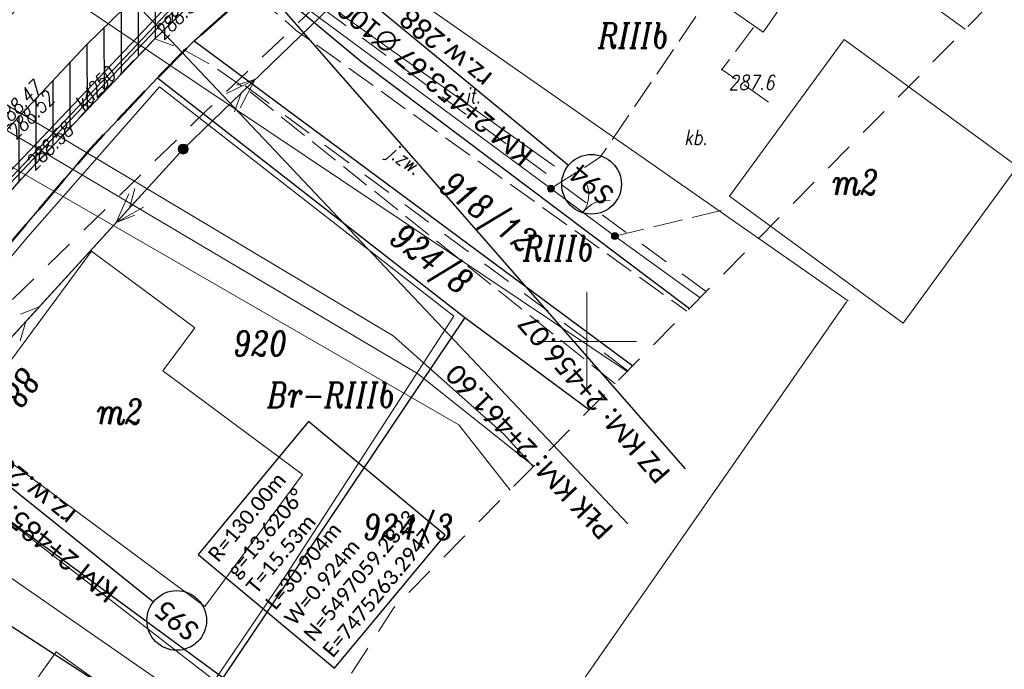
# Model space of a CAD drawing. Header units: metres. Extents: x -1 to 7476305, y 0 to 5497191.
# Tile 103 of 115: x 7475271 to 7475321, y 5497034 to 5497066. Entities that reach past the tile are written whole.
import ezdxf
from ezdxf.enums import TextEntityAlignment as Align

# ---------------------------------------------------------------- set-up
doc = ezdxf.new("R2010")
doc.units = ezdxf.units.M
for name, pattern in [('420-500', [1.5, 1, -0.5]), ('EGBO02-500', [2.5, 1.5, -1]), ('KTCR02-500', [1.5, 1, -0.5]), ('KTJZ01-500', [2, 1.5, -0.5])]:
    doc.linetypes.add(name, pattern=pattern)
for name, color, linetype, lineweight, true_color in [('BUIB12_03', 7, 'Continuous', 5, 0x0a0909), ('EGBB01', 7, 'Continuous', 5, 0x0a0909), ('EGBD03', 7, 'Continuous', 5, 0x0a0909), ('EGBK02', 7, 'Continuous', 5, 0x0a0909), ('EGBO02', 7, 'Continuous', 5, 0x0a0909), ('KTCR02', 7, 'Continuous', 5, 0x0a0909), ('KTJZ01', 7, 'Continuous', 5, 0x0a0909), ('KTKR01', 7, 'Continuous', 5, 0x0a0909), ('KTOK05_01', 7, 'Continuous', 5, 0x0a0909), ('OBOP05_02', 7, 'Continuous', 5, 0x0a0909), ('RTPW01', 7, 'Continuous', 5, 0x0a0909), ('RTPW02', 7, 'Continuous', 5, 0x0a0909), ('suepnn', 7, 'Continuous', 5, 0x0a0909), ('SUPE_01', 7, 'Continuous', 5, 0x0a0909), ('SUPK_01', 7, 'Continuous', 5, 0x0a0909), ('SUPW_01', 7, 'Continuous', 5, 0x0a0909), ('SUSM04_01_E', 7, 'Continuous', 5, 0x0a0909), ('sutp', 7, 'Continuous', 5, 0x0a0909), ('SZOPO_905', 7, 'Continuous', 5, 0x0a0909), ('Warstwa 1', 7, 'Continuous', 5, 0x0a0909)]:
    doc.layers.add(name, color=color, linetype=linetype, lineweight=lineweight, true_color=true_color)
for name, color, linetype in [('C-DROGI-SYTUACJA', 7, 'Continuous'), ('C-DROGI-SYTUACJA-ETYKIETY', 7, 'Continuous'), ('C-SIECI-RURY', 150, 'Continuous'), ('C-SIECI-STRUKTURY-ETYKIETY', 154, 'Continuous'), ('D_chodnik do przełożenia', 3, 'Continuous'), ('D_Granice pasa drogowego', 30, '420-500')]:
    doc.layers.add(name, color=color, linetype=linetype)
doc.layers.add('D_opis', color=7, linetype='Continuous', lineweight=18, plot=False)
doc.styles.add('! rom po 1.8mm', font='calibri.ttf', dxfattribs={"height": 0.9})
doc.styles.add('KAMIL', font='calibri.ttf', dxfattribs={"height": 0.75})
doc.styles.add('Style-ITALIC_1250', font='ITALIC_1250.shx')
doc.linetypes.add('KTOK05_01-500', pattern='A,3.75,[13,dgnlstyle-rozp_2015.shx,S=0.002778,R=0,X=0,Y=0],3.75', length=7.5)
doc.dimstyles.new('! 500', dxfattribs={"dimscale": 5, "dimtxt": 0.9, "dimasz": 0.18, "dimexe": 0.08, "dimexo": 0.04, "dimgap": 0.07, "dimtad": 1, "dimzin": 1, "dimtxsty": '! rom po 1.8mm', "dimcen": 0.09, "dimclrd": 256, "dimclre": 256, "dimclrt": 256, "dimazin": 1, "dimtfac": 1, "dimtix": 1, "dimtmove": 1, "dimatfit": 1, "dimfxl": 0.2, "dimlwd": -1, "dimlwe": -1, "dimarcsym": 0})

# ---------------------------------------------------------------- blocks, each defined once
blk = doc.blocks.new('*D131')
at = {"layer": 'D_opis', "transparency": 16777216}
for p, q in [((7475285.085, 5497071.614), (7475313.148, 5497052.057)), ((7475313.064, 5497052.006), (7475266.284, 5496984.879)), ((7475238.202, 5497004.339), (7475266.265, 5496984.782))]:
    blk.add_line(p, q, dxfattribs=at)
at = {"layer": 'D_opis', "lineweight": 30, "transparency": 16777216}
for points in [[(7475313.051, 5497052.014), (7475313.076, 5497051.997), (7475313.115, 5497052.08)], [(7475266.271, 5496984.888), (7475266.296, 5496984.87), (7475266.232, 5496984.805)]]:
    blk.add_solid(points, dxfattribs=at)
at = {"layer": 'Defpoints', "color": 0, "lineweight": 30, "transparency": 16777216}
for p in [(7475285.068, 5497071.625), (7475238.185, 5497004.351), (7475266.232, 5496984.805)]:
    blk.add_point(p, dxfattribs=at)
at = {"layer": 'D_opis', "lineweight": 30, "transparency": 16777216, "insert": (7475288.525, 5497019.243), "char_height": 0.9, "attachment_point": 5, "rotation": 55.1278, "style": '! rom po 1.8mm'}
blk.add_mtext('istn. chodnik do odtworzenia\\Pdł. 82,00m', dxfattribs=at)
blk = doc.blocks.new('905')
at = {"layer": 'SZOPO_905', "color": 18, "linetype": 'Continuous', "lineweight": 13, "true_color": 0x0a0909}
for centre, start, end in [((-1.5, 0), 0, 60), ((1.5, 0), 120, 180)]:
    blk.add_arc(centre, 1.5, start, end, dxfattribs=at)
blk = doc.blocks.new('RTPW02')
at = {"layer": 'RTPW02', "linetype": 'Continuous', "lineweight": 13, "true_color": 0x0a0909}
h = blk.add_hatch(color=18, dxfattribs=at)
edge = h.paths.add_edge_path()
edge.add_arc((0, 0), 0.045, 0, 360)
blk = doc.blocks.new('RTPW01')
at = {"layer": 'RTPW01', "linetype": 'Continuous', "lineweight": 13, "true_color": 0x0a0909}
h = blk.add_hatch(color=18, dxfattribs=at)
edge = h.paths.add_edge_path()
edge.add_arc((0, 0), 0.045, 0, 360)
blk = doc.blocks.new('510')
at = {"layer": 'SUSM04_01_E', "linetype": 'Continuous', "lineweight": 13, "true_color": 0x7a7a7a}
h = blk.add_hatch(color=8, dxfattribs=at)
edge = h.paths.add_edge_path()
edge.add_arc((0, 0), 0.25, 0, 360)
at = {"layer": 'SUSM04_01_E', "color": 18, "linetype": 'Continuous', "lineweight": 13, "true_color": 0x0a0909}
blk.add_circle((0, 0), 0.25, dxfattribs=at)
blk = doc.blocks.new('MDCP_klauzula')
at = {"layer": 'KTOK05_01', "linetype": 'Continuous', "lineweight": 18}
h = blk.add_hatch(color=252, dxfattribs=at)
edge = h.paths.add_edge_path()
edge.add_arc((7475298.185, 5497057.692), 0.175, 0, 360)
h = blk.add_hatch(color=252, dxfattribs=at)
edge = h.paths.add_edge_path()
edge.add_arc((7475301.404, 5497055.305), 0.175, 0, 360)
at = {"layer": 'BUIB12_03', "color": 252, "linetype": 'Continuous', "lineweight": 18, "flags": 128}
blk.add_lwpolyline([(7475308.325, 5497072.979), (7475305.018, 5497068.251), (7475308.867, 5497065.56), (7475312.173, 5497070.287), (7475308.325, 5497072.979)], close=True, dxfattribs=at)
at = {"layer": 'EGBB01', "color": 252, "linetype": 'Continuous', "lineweight": 18, "flags": 128}
for points in [[(7475321.66, 5497058.803), (7475315.904, 5497050.934), (7475307.178, 5497057.317), (7475312.934, 5497065.186), (7475321.66, 5497058.803)], [(7475268.55, 5497045.73), (7475280.777, 5497036.679), (7475285.695, 5497043.323), (7475278.662, 5497048.528), (7475280.27, 5497050.701), (7475275.076, 5497054.546), (7475268.55, 5497045.73)], [(7475273.298, 5497034.404), (7475279.119, 5497030.25), (7475275.267, 5497024.854), (7475273.068, 5497026.423), (7475274.772, 5497028.81), (7475271.15, 5497031.395), (7475273.298, 5497034.404)]]:
    blk.add_lwpolyline(points, close=True, dxfattribs=at)
at = {"layer": 'EGBD03', "color": 96, "linetype": 'Continuous', "lineweight": 30}
blk.add_line((7475280.249, 5497065.127), (7475302.311, 5497048.789), dxfattribs=at)
at = {"layer": 'EGBD03', "color": 96, "linetype": 'Continuous', "lineweight": 30, "flags": 128}
for points in [[(7475224.229, 5496974.661), (7475234.774, 5496999.181), (7475244.883, 5497018.143), (7475247.158, 5497021.622), (7475253.509, 5497032.362), (7475263.655, 5497046.357), (7475275.03, 5497059.7), (7475278.404, 5497063.267), (7475280.249, 5497065.127), (7475283.737, 5497068.192)], [(7475283.737, 5497068.192), (7475288.62, 5497064.1), (7475305.153, 5497051.665)], [(7475278.404, 5497063.267), (7475293.86, 5497051.22), (7475300.126, 5497046.578)], [(7475293.86, 5497051.22), (7475281.69, 5497033.1), (7475263.655, 5497046.357)]]:
    blk.add_lwpolyline(points, dxfattribs=at)
at = {"layer": 'EGBO02', "color": 252, "linetype": 'EGBO02-500', "lineweight": 18}
for p, q in [((7475306.001, 5497052.522), (7475286.324, 5497067.029)), ((7475302.064, 5497048.54), (7475282.554, 5497063.06))]:
    blk.add_line(p, q, dxfattribs=at)
at = {"layer": 'EGBO02', "color": 252, "linetype": 'EGBO02-500', "lineweight": 18, "flags": 128}
blk.add_lwpolyline([(7474841.222, 5496643.003), (7474887.135, 5496580.225), (7474952.717, 5496636.531), (7475011.487, 5496696.697), (7475042.452, 5496728.267), (7475075.818, 5496754.639), (7475151.981, 5496814.306), (7475207.79, 5496879.799), (7475244.471, 5496937.344), (7475261.934, 5496992.564), (7475290.267, 5497036.604), (7475361.871, 5497109.05), (7475312.93, 5497156.379), (7475281.54, 5497123.712), (7475238.605, 5497076.129), (7475203.102, 5497029.307), (7475176.13, 5496968.87), (7475152.282, 5496929.365), (7475127.016, 5496890.885), (7475061.018, 5496837.939), (7474956.291, 5496739.91), (7474841.222, 5496643.003)], close=True, dxfattribs=at)
blk.add_lwpolyline([(7475310.722, 5497088.786), (7475293.365, 5497073.57), (7475280.887, 5497061.635), (7475269.087, 5497050.145), (7475260.656, 5497040.742), (7475252.665, 5497026.697), (7475247.491, 5497016.342), (7475242.529, 5497005.703), (7475231.803, 5496984.157), (7475223.059, 5496966.836), (7475208.823, 5496940.062), (7475188.311, 5496901.265), (7475181.318, 5496888.389), (7475171.576, 5496875.579), (7475162.425, 5496863.399)], dxfattribs=at)
at = {"layer": 'KTCR02', "color": 252, "linetype": 'KTCR02-500', "lineweight": 18, "flags": 128}
blk.add_lwpolyline([(7475318.09, 5497102.78), (7475319.59, 5497101.07), (7475316.43, 5497098.44), (7475313, 5497095.57), (7475302.42, 5497086.74), (7475292.62, 5497078.32), (7475284.25, 5497070.97), (7475282.24, 5497069.06), (7475278.27, 5497065.23), (7475276.37, 5497063.29), (7475271.56, 5497058.19), (7475266.97, 5497052.93), (7475261.4, 5497045.58), (7475256.95, 5497038.97), (7475254.55, 5497035.06), (7475250.74, 5497028.48), (7475249.26, 5497025.96), (7475246.67, 5497021.06), (7475242.67, 5497013.29), (7475239.43, 5497006.85), (7475237.53, 5497003), (7475227.8, 5496982.89)], dxfattribs=at)
at = {"layer": 'KTJZ01', "color": 252, "linetype": 'KTJZ01-500', "lineweight": 18}
blk.add_line((7475301.404, 5497055.305), (7475306.778, 5497056.593), dxfattribs=at)
at = {"layer": 'KTJZ01', "color": 252, "linetype": 'KTJZ01-500', "lineweight": 18, "flags": 128}
for points in [[(7475282.24, 5497069.06), (7475282.59, 5497068.05), (7475285.38, 5497065.65), (7475305.023, 5497051.534)], [(7475298.185, 5497057.692), (7475300.669, 5497059.267), (7475306.269, 5497067.518)], [(7475308.381, 5497065.786), (7475306.788, 5497063.682), (7475309.501, 5497061.788)], [(7475301.417, 5497047.885), (7475283.08, 5497062.54), (7475281.2, 5497063.84), (7475279.76, 5497064.66), (7475278.27, 5497065.23)]]:
    blk.add_lwpolyline(points, dxfattribs=at)
at = {"layer": 'KTKR01', "color": 252, "linetype": 'Continuous', "lineweight": 18, "flags": 128}
blk.add_lwpolyline([(7475248.4, 5497028.94), (7475252.58, 5497036.21), (7475255.06, 5497040.12), (7475259.57, 5497046.81), (7475265.36, 5497054.54), (7475270, 5497059.8), (7475274.82, 5497064.93), (7475281.29, 5497071.24), (7475282.05, 5497071.93), (7475291.36, 5497080.2), (7475300.96, 5497088.36), (7475309.73, 5497095.73), (7475310.51, 5497096.37), (7475316.61, 5497101.48), (7475318.09, 5497102.78), (7475330.5, 5497113.22)], dxfattribs=at)
at = {"layer": 'KTOK05_01', "color": 252, "linetype": 'Continuous', "lineweight": 18}
blk.add_line((7475298.185, 5497057.692), (7475301.404, 5497055.305), dxfattribs=at)
at = {"layer": 'KTOK05_01', "color": 252, "linetype": 'KTOK05_01-500', "lineweight": 18}
blk.add_line((7475301.404, 5497055.305), (7475305.692, 5497052.21), dxfattribs=at)
at = {"layer": 'KTOK05_01', "color": 252, "linetype": 'KTOK05_01-500', "lineweight": 18, "flags": 128}
for points in [[(7475298.185, 5497057.692), (7475284.251, 5497067.993), (7475298.923, 5497081.3)], [(7475284.897, 5497038.334), (7475293.304, 5497051.281), (7475278.49, 5497062.817), (7475271.854, 5497055.257)], [(7475271.854, 5497055.257), (7475264.206, 5497046.133), (7475266.92, 5497044.036), (7475263.932, 5497040.362)], [(7475266.92, 5497044.036), (7475281.26, 5497032.956), (7475284.897, 5497038.334)]]:
    blk.add_lwpolyline(points, dxfattribs=at)
at = {"layer": 'KTOK05_01', "color": 252, "linetype": 'Continuous', "lineweight": 18}
for centre in [(7475298.185, 5497057.692), (7475301.404, 5497055.305)]:
    blk.add_circle(centre, 0.175, dxfattribs=at)
at = {"layer": 'OBOP05_02', "color": 252, "linetype": 'Continuous', "lineweight": 18, "flags": 128}
blk.add_lwpolyline([(7475298.364, 5497058.828), (7475287.958, 5497066.233), (7475286.095, 5497067.679), (7475299.624, 5497080.008)], dxfattribs=at)
at = {"layer": 'suepnn', "color": 1, "linetype": 'Continuous', "lineweight": 13, "true_color": 0xfa0000}
for q in [(7475279.69, 5497059.683), (7475319.029, 5497065.705)]:
    blk.add_line((7475300.133, 5497079.412), q, dxfattribs=at)
at = {"layer": 'suepnn', "color": 1, "linetype": 'Continuous', "lineweight": 13, "true_color": 0xfa0000, "flags": 128}
for points in [[(7475281.861, 5497062.474), (7475283.287, 5497063.155), (7475282.555, 5497061.754)], [(7475213.493, 5497043.011), (7475228.438, 5497032.611), (7475243.96, 5497013.85), (7475263.16, 5497041.58), (7475279.69, 5497059.683)], [(7475277.699, 5497056.762), (7475276.318, 5497055.991), (7475276.96, 5497057.436)]]:
    blk.add_lwpolyline(points, dxfattribs=at)
at = {"layer": 'SUPE_01', "color": 1, "linetype": 'Continuous', "lineweight": 13, "true_color": 0xfa0000, "flags": 128}
for points in [[(7475297.3, 5497043.72), (7475295.826, 5497045.349), (7475290.252, 5497050.289), (7475264.142, 5497065.869), (7475242.37, 5497080.302)], [(7475245.312, 5497074.772), (7475271.081, 5497058.769), (7475293.554, 5497045.813), (7475296.133, 5497042.539)]]:
    blk.add_lwpolyline(points, dxfattribs=at)
at = {"layer": 'SUPK_01', "color": 36, "linetype": 'Continuous', "lineweight": 13, "true_color": 0x803300, "flags": 128}
for points in [[(7475283.66, 5497071.59), (7475262.66, 5497049.42), (7475261.592, 5497050.041)], [(7475285.011, 5497028.433), (7475270.58, 5497038.42), (7475267.29, 5497045.53)]]:
    blk.add_lwpolyline(points, dxfattribs=at)
at = {"layer": 'SUPW_01', "color": 5, "linetype": 'Continuous', "lineweight": 13, "flags": 128}
for points in [[(7475247.089, 5497076.358), (7475251.559, 5497072.732), (7475263.314, 5497065.033), (7475275.108, 5497058.082), (7475291.48, 5497048.392), (7475297.326, 5497043.745)], [(7475302.026, 5497048.5), (7475278.672, 5497064.137), (7475269.188, 5497070.517), (7475266.087, 5497072.074), (7475262.53, 5497071.9)]]:
    blk.add_lwpolyline(points, dxfattribs=at)
at = {"layer": 'sutp', "color": 30, "linetype": 'Continuous', "lineweight": 13, "true_color": 0xff9100}
for p, q in [((7475279.69, 5497059.683), (7475300.133, 5497079.412)), ((7475283.323, 5497063.19), (7475282.369, 5497062.891)), ((7475282.604, 5497062.496), (7475282.271, 5497061.553)), ((7475263.16, 5497041.58), (7475279.69, 5497059.683)), ((7475276.992, 5497056.729), (7475277.265, 5497057.691)), ((7475276.318, 5497055.991), (7475277.251, 5497056.35)), ((7475272.441, 5497051.745), (7475271.508, 5497051.386)), ((7475271.767, 5497051.006), (7475271.494, 5497050.044))]:
    blk.add_line(p, q, dxfattribs=at)
at = {"layer": 'Warstwa 1', "color": 252, "linetype": 'Continuous', "lineweight": 18}
for p, q in [((7475300, 5497052.5), (7475300, 5497047.5)), ((7475297.5, 5497050), (7475302.5, 5497050))]:
    blk.add_line(p, q, dxfattribs=at)
at = {"layer": 'RTPW01', "color": 252, "linetype": 'Continuous', "lineweight": 18}
blk.add_blockref('RTPW01', (7475306.788, 5497063.682), dxfattribs=at)
at = {"layer": 'RTPW02', "color": 252, "linetype": 'Continuous', "lineweight": 18}
for p in [(7475278.278, 5497065.237), (7475272.43, 5497059.159)]:
    blk.add_blockref('RTPW02', p, dxfattribs=at)
at = {"layer": 'SUSM04_01_E', "color": 252, "linetype": 'Continuous', "lineweight": 18}
blk.add_blockref('510', (7475279.69, 5497059.683), dxfattribs=at)
at = {"layer": 'SZOPO_905', "color": 252, "linetype": 'Continuous', "lineweight": 18, "rotation": 323.4417846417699}
blk.add_blockref('905', (7475299.795, 5497056.499), dxfattribs=at)
at = {"layer": 'EGBB01', "color": 252, "linetype": 'Continuous', "lineweight": 18, "style": 'Style-ITALIC_1250', "width": 0.8}
for p in [(7475313.508, 5497058.013), (7475276.511, 5497046.483)]:
    blk.add_text('m2', height=1.25, dxfattribs=at).set_placement(p, align=Align.MIDDLE_CENTER)
blk.add_text('88', height=1.25, rotation=233.4913, dxfattribs=at).set_placement((7475271.044, 5497048.049), align=Align.CENTER)
at = {"layer": 'EGBD03', "color": 96, "linetype": 'Continuous', "lineweight": 30, "style": 'Style-ITALIC_1250', "width": 0.8}
for s, p in [('918/12', (7475292.488, 5497057.659)), ('924/8', (7475289.996, 5497055.037))]:
    blk.add_text(s, height=1.25, rotation=323.0534, dxfattribs=at).set_placement(p)
for s, p in [('920', (7475282.219, 5497049.283)), ('924/3', (7475288.743, 5497040.057))]:
    blk.add_text(s, height=1.25, dxfattribs=at).set_placement(p)
at = {"layer": 'EGBK02', "color": 252, "linetype": 'Continuous', "lineweight": 18, "style": 'Style-ITALIC_1250', "width": 0.8}
for s, p in [('RIIIb', (7475300.566, 5497064.757)), ('RIIIb', (7475296.796, 5497054.07)), ('Br-RIIIb', (7475283.927, 5497046.693))]:
    blk.add_text(s, height=1.25, dxfattribs=at).set_placement(p)
at = {"layer": 'KTJZ01', "color": 252, "linetype": 'Continuous', "lineweight": 18, "style": 'Style-ITALIC_1250', "width": 0.8}
blk.add_text('kb.', height=0.75, dxfattribs=at).set_placement((7475304.88, 5497059.898))
blk.add_text('j.zw.', height=0.75, rotation=324.2981, dxfattribs=at).set_placement((7475289.9, 5497059.366))
at = {"layer": 'OBOP05_02', "color": 252, "linetype": 'Continuous', "lineweight": 18, "style": 'Style-ITALIC_1250', "width": 0.8}
blk.add_text('it.', height=0.75, dxfattribs=at).set_placement((7475293.884, 5497061.986))
at = {"layer": 'RTPW01', "color": 252, "linetype": 'Continuous', "lineweight": 18, "style": 'Style-ITALIC_1250', "width": 0.8}
blk.add_text('287.6', height=0.75, dxfattribs=at).set_placement((7475307.12, 5497062.654))
at = {"layer": 'RTPW02', "color": 252, "linetype": 'Continuous', "lineweight": 18, "style": 'Style-ITALIC_1250', "width": 0.8}
for s, rotation, p in [('288.52', 44.5129, (7475278.699, 5497065.125)), ('288.47', 44.8928, (7475270.622, 5497060.625)), ('288.52', 44.8928, (7475271.262, 5497060.116)), ('288.58', 44.8928, (7475272.207, 5497058.544))]:
    blk.add_text(s, height=0.75, rotation=rotation, dxfattribs=at).set_placement(p)
at = {"layer": 'SUPK_01', "color": 36, "linetype": 'Continuous', "lineweight": 13, "true_color": 0x803300, "style": 'Style-ITALIC_1250', "width": 0.8}
blk.add_text('kd250', height=0.75, rotation=46.5525, dxfattribs=at).set_placement((7475275.247, 5497062.708), align=Align.MIDDLE_CENTER)
blk = doc.blocks.new('AeccTickCircle')
at = {"color": 0, "linetype": 'ByBlock', "lineweight": -2}
blk.add_circle((0, 0), 0.5, dxfattribs=at)

msp = doc.modelspace()

# ---------------------------------------------------------------- hatches: boundary and pattern name
at = {"layer": 'D_chodnik do przełożenia', "lineweight": 30}
h = msp.add_hatch(dxfattribs=at)
h.set_pattern_fill('ANSI31', color=3, scale=0.27, angle=45)
h.paths.add_polyline_path([(7475265.36, 5497054.54), (7475264.22, 5497053.018), (7475259.57, 5497046.81), (7475255.06, 5497040.12), (7475252.58, 5497036.21), (7475248.314, 5497028.78), (7475244.36, 5497021.44), (7475240.69, 5497014.3), (7475237.52, 5497008.04), (7475236.215, 5497005.367), (7475238.213, 5497004.404), (7475241.05, 5497010.07), (7475244.67, 5497017.175), (7475247.44, 5497022.39), (7475250.74, 5497028.48), (7475255.75, 5497037.015), (7475259.702, 5497043.057), (7475261.4, 5497045.58), (7475266.97, 5497052.93), (7475271.56, 5497058.19), (7475278.27, 5497065.23), (7475283.245, 5497070.015), (7475284.274, 5497070.994), (7475285.039, 5497071.671), (7475283.49, 5497073.209), (7475281.29, 5497071.24), (7475274.82, 5497064.93), (7475270, 5497059.8)])

# ---------------------------------------------------------------- linework, layer by layer
at = {"layer": 'D_chodnik do przełożenia', "lineweight": 30, "flags": 128}
msp.add_lwpolyline([(7475250.74, 5497028.48), (7475255.75, 5497037.015), (7475259.702, 5497043.057), (7475261.4, 5497045.58), (7475266.97, 5497052.93), (7475271.56, 5497058.19), (7475278.27, 5497065.23), (7475283.245, 5497070.015), (7475284.274, 5497070.994), (7475285.039, 5497071.671), (7475283.49, 5497073.209), (7475281.29, 5497071.24), (7475274.82, 5497064.93), (7475270, 5497059.8), (7475265.36, 5497054.54), (7475264.22, 5497053.018), (7475259.57, 5497046.81), (7475255.06, 5497040.12), (7475252.58, 5497036.21), (7475248.314, 5497028.78)], dxfattribs=at)
at = {"layer": 'D_Granice pasa drogowego', "lineweight": 50, "ltscale": 2, "flags": 128}
msp.add_lwpolyline([(7474871.194, 5496602.021), (7474875.844, 5496605.985), (7474886.51, 5496614.328), (7474893.187, 5496619.551), (7474906.364, 5496629.859), (7474908.002, 5496630.38), (7474914.804, 5496638.74), (7474928.905, 5496651.777), (7474946.406, 5496669.552), (7474957.321, 5496680.639), (7474994.148, 5496718.045), (7475014.642, 5496738.841), (7475028.014, 5496750.844), (7475033.755, 5496755.998), (7475037.841, 5496759.479), (7475046.672, 5496767.002), (7475050.423, 5496770.198), (7475056.626, 5496775.2), (7475065.197, 5496781.478), (7475069.506, 5496784.668), (7475083.953, 5496795.64), (7475091.313, 5496801.229), (7475097.69, 5496806.073), (7475103.398, 5496810.407), (7475110.576, 5496816.081), (7475114.68, 5496819.326), (7475120.064, 5496824.042), (7475130.991, 5496833.37), (7475144.36, 5496846.35), (7475159.914, 5496864.742), (7475165.321, 5496871.433), (7475168.549, 5496875.377), (7475175.09, 5496884.328), (7475189.457, 5496903.989), (7475193.179, 5496911.075), (7475198.108, 5496920.456), (7475202.904, 5496929.586), (7475209.984, 5496944.676), (7475224.229, 5496974.661), (7475228.871, 5496985.456), (7475234.774, 5496999.181), (7475235.211, 5497000), (7475244.883, 5497018.143), (7475247.158, 5497021.622), (7475253.509, 5497032.362), (7475263.655, 5497046.357), (7475275.03, 5497059.7), (7475278.404, 5497063.267), (7475280.249, 5497065.127), (7475283.737, 5497068.192), (7475289.77, 5497074.68), (7475292.049, 5497076.649), (7475298.288, 5497082.039), (7475318.081, 5497097.784), (7475318.6, 5497101.12), (7475308.342, 5497109.277), (7475299.764, 5497105.915), (7475300.031, 5497102.685), (7475290.434, 5497094.878), (7475285.765, 5497091.08), (7475277.631, 5497083.259), (7475263.588, 5497069.572), (7475259.571, 5497065.54), (7475255.16, 5497060.7), (7475248.447, 5497051.193), (7475241.071, 5497040.575), (7475236.851, 5497034.5), (7475232.87, 5497026.192), (7475228.603, 5497017.286), (7475222.129, 5497003.773), (7475221.6, 5497002.67), (7475223.058, 5497002.07), (7475222.491, 5496999.056), (7475222.104, 5496998.239), (7475217.488, 5496988.479), (7475214.662, 5496982.503), (7475211.997, 5496976.871), (7475210.402, 5496973.497), (7475207.108, 5496966.534), (7475200.594, 5496952.761), (7475195.041, 5496942.357), (7475186.706, 5496926.741), (7475181.863, 5496917.665), (7475180.812, 5496915.697), (7475174.258, 5496906.159), (7475161.354, 5496887.311), (7475156.287, 5496881.059), (7475137.148, 5496857.357), (7475129.378, 5496848.794), (7475126.377, 5496845.473), (7475122.357, 5496841.906), (7475113.346, 5496833.897), (7475108.201, 5496829.327), (7475103.572, 5496825.562), (7475101.251, 5496823.675), (7475097.151, 5496820.343), (7475092.412, 5496817.061), (7475083.189, 5496810.712), (7475063.35, 5496796.429), (7475055.25, 5496790.597), (7475035.25, 5496773.04), (7475032.26, 5496770.67), (7475010.572, 5496750.962), (7475002.025, 5496743.149), (7474993.311, 5496735.182), (7474991.33, 5496733.29), (7474987.11, 5496729.262), (7474981.728, 5496724.125), (7474978.688, 5496721.224), (7474975.041, 5496717.744), (7474967.615, 5496710.352), (7474955.357, 5496698.026), (7474948.808, 5496691.442), (7474943.173, 5496685.776), (7474941.426, 5496684.019), (7474940.056, 5496682.642), (7474939.655, 5496682.287), (7474931.483, 5496675.053), (7474923.147, 5496667.674), (7474919.881, 5496664.783), (7474908.976, 5496655.13), (7474905.9, 5496652.407), (7474901.86, 5496653.48)], dxfattribs=at)

# ---------------------------------------------------------------- dimensions: what is measured, and where the dimension line sits
at = {"layer": 'D_opis', "lineweight": 30}
dim = msp.add_aligned_dim(p1=(7475285.068, 5497071.625), p2=(7475238.185, 5497004.351), distance=34.186, text='istn. chodnik do odtworzenia\\Pdł. <>m', dimstyle='! 500', override={"dimscale": 0.5}, dxfattribs=at)
dim.commit()
dim.dimension.update_dxf_attribs({"geometry": '*D131', "text_midpoint": (7475288.525, 5497019.243)})

# ---------------------------------------------------------------- next in the draw order: block references
at = {"layer": 'RTPW01', "color": 18, "lineweight": 30, "true_color": 0x000000}
msp.add_blockref('MDCP_klauzula', (0, 0), dxfattribs=at)

# ---------------------------------------------------------------- next in the draw order: linework, layer by layer
at = {"layer": 'C-DROGI-SYTUACJA', "color": 1, "linetype": 'Continuous', "lineweight": 15, "ltscale": 0.5, "flags": 128}
msp.add_lwpolyline([(7475274.574, 5497069.901, 0.059501), (7475254.845, 5497046.208)], format="xyb", dxfattribs=at)
at = {"layer": 'C-DROGI-SYTUACJA', "color": 7, "linetype": 'Continuous', "lineweight": 30}
msp.add_polyline3d([(7475248.4, 5497028.94, 288.523), (7475252.58, 5497036.21, 288.506), (7475255.06, 5497040.12, 288.492), (7475259.57, 5497046.81, 288.489), (7475265.36, 5497054.54, 288.487), (7475270, 5497059.8, 288.506), (7475274.82, 5497064.93, 288.488), (7475281.29, 5497071.24, 288.472), (7475282.05, 5497071.93, 288.462), (7475291.36, 5497080.2, 288.515), (7475300.96, 5497088.36, 288.589), (7475309.73, 5497095.73, 289.14), (7475310.51, 5497096.37, 289.096), (7475316.61, 5497101.48, 288.628), (7475318.09, 5497102.78, 288.645)], dxfattribs=at)
at = {"layer": 'C-DROGI-SYTUACJA-ETYKIETY', "color": 1, "linetype": 'Continuous', "lineweight": -3}
for p, q in [((7475278.592, 5497073.701), (7475304.933, 5497043.599)), ((7475274.574, 5497069.901), (7475302.06, 5497040.84)), ((7475254.845, 5497046.208), (7475288.402, 5497024.438))]:
    msp.add_line(p, q, dxfattribs=at)
at = {"layer": 'C-DROGI-SYTUACJA-ETYKIETY', "color": 7, "linetype": 'Continuous', "lineweight": -3}
for p, q in [((7475285.997, 5497045.983), (7475280.435, 5497039.304)), ((7475292.865, 5497040.263), (7475285.997, 5497045.983)), ((7475287.304, 5497033.585), (7475292.865, 5497040.263)), ((7475280.435, 5497039.304), (7475287.304, 5497033.585))]:
    msp.add_line(p, q, dxfattribs=at)
at = {"layer": 'C-SIECI-RURY', "color": 150, "linetype": 'Continuous', "lineweight": 30}
for p, q in [((7475262.797, 5497049.955), (7475283.127, 5497071.351)), ((7475263.1, 5497049.668), (7475283.43, 5497071.063))]:
    msp.add_line(p, q, dxfattribs=at)
at = {"layer": 'C-SIECI-STRUKTURY-ETYKIETY', "color": 154, "linetype": 'Continuous', "lineweight": -3}
for p, q in [((7475283.641, 5497071.588, 288.655), (7475299.073, 5497058.866, 288.655)), ((7475262.587, 5497049.431, 288.674), (7475278.192, 5497036.921, 288.674))]:
    msp.add_line(p, q, dxfattribs=at)

# ---------------------------------------------------------------- next in the draw order: block references
at = {"layer": 'C-SIECI-STRUKTURY-ETYKIETY', "color": 154, "linetype": 'Continuous', "lineweight": -3, "xscale": 3, "yscale": 3, "zscale": 3}
for p, rotation in [((7475300.23, 5497057.912, 288.655), 320.4989875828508), ((7475279.362, 5497035.983, 288.674), 321.2829190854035)]:
    msp.add_blockref('AeccTickCircle', p, dxfattribs=dict(at, rotation=rotation))

# ---------------------------------------------------------------- next in the draw order: texts
at = {"layer": 'C-DROGI-SYTUACJA-ETYKIETY', "color": 1, "linetype": 'Continuous', "lineweight": -3, "char_height": 1, "attachment_point": 7, "style": 'KAMIL'}
for s, insert, rotation in [('PZ{\\fCalibri|b0|i0|c238|p34; KM: }2+456.07', (7475304.267, 5497043.431), 131.1878), ('PŁK{\\fCalibri|b0|i0|c238|p34; KM: }2+461.60', (7475301.4, 5497040.646), 133.4053)]:
    msp.add_mtext(s, dxfattribs=dict(at, insert=insert, rotation=rotation))
at = {"layer": 'C-DROGI-SYTUACJA-ETYKIETY', "color": 7, "linetype": 'Continuous', "lineweight": -3, "insert": (7475280.875, 5497039.345), "char_height": 0.75, "attachment_point": 1, "rotation": 50.2155, "style": 'KAMIL'}
msp.add_mtext('{\\C256;R=\\fCalibri|b0|i0|c238|p34;130.00\\fCalibri|b0|i0|c0|p34;m\\Pg=13.6206°\\PT=15.53m\\PL=30.904m\\PW=0.924m\\PN=5497059.2323\\PE=7475263.2947}', dxfattribs=at)
at = {"layer": 'C-SIECI-STRUKTURY-ETYKIETY', "color": 154, "linetype": 'Continuous', "lineweight": -3, "char_height": 1, "style": 'KAMIL'}
for s, insert, attachment_point, rotation in [('KM 2+453.67 ∅{\\fCalibri|b0|i0|c238|p34;1}000mm\\Prz.w.288.66', (7475292.458, 5497065.777, 288.655), 8, 140.499), ('S94', (7475300.23, 5497057.912, 288.655), 5, 140.499), ('KM 2+485.34 ∅{\\fCalibri|b0|i0|c238|p34;1}000mm\\Prz.w.288.67', (7475271.483, 5497043.741, 288.674), 8, 141.2829), ('S95', (7475279.362, 5497035.983, 288.674), 5, 141.2829)]:
    msp.add_mtext(s, dxfattribs=dict(at, insert=insert, attachment_point=attachment_point, rotation=rotation))

doc.saveas('drawing.dxf')
